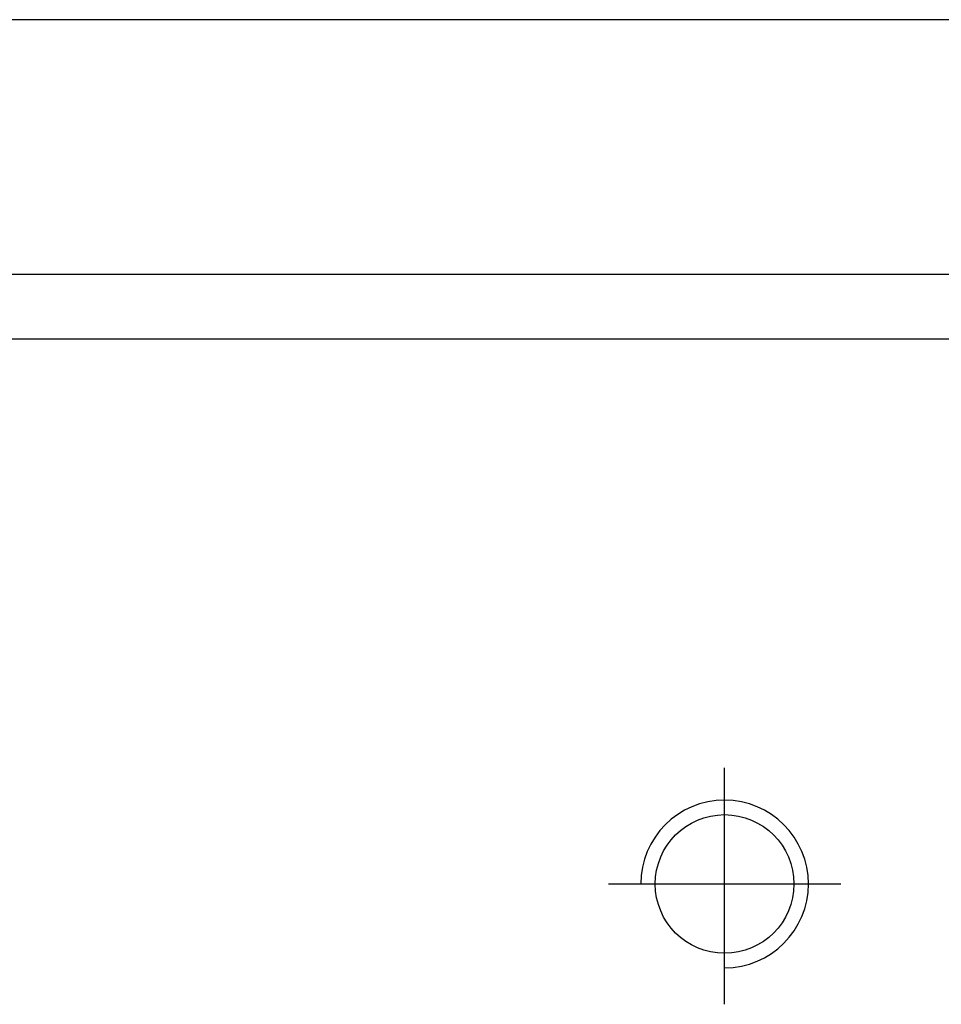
# Model space of a CAD drawing. Header units: millimetres. Extents: x -227 to 3135, y -1502 to 860.
# Tile 250 of 256: x -11 to 4, y -204 to -189. Entities that reach past the tile are written whole.
import ezdxf

# ---------------------------------------------------------------- set-up
doc = ezdxf.new("R2010")
doc.units = ezdxf.units.MM
doc.layers.add('2', color=7, linetype='CONTINUOUS', true_color=0xffffff)

msp = doc.modelspace()

# ---------------------------------------------------------------- linework, layer by layer
at = {"layer": '2', "linetype": 'Continuous'}
for p, q in [((8.802, -188.912), (-13.208, -188.912)), ((49.54, -192.865), (-24.708, -192.865)), ((125.292, -193.865), (-24.708, -193.865))]:
    msp.add_line(p, q, dxfattribs=at)
at = {"layer": '2', "ltscale": 0.5}
for p, q in [((0.292, -204.18), (0.292, -200.514)), ((-1.508, -202.314), (2.092, -202.314))]:
    msp.add_line(p, q, dxfattribs=at)
at = {"layer": '2', "linetype": 'Continuous'}
msp.add_circle((0.292, -202.314), 1.075, dxfattribs=at)
at = {"layer": '2'}
msp.add_arc((0.292, -202.314), 1.3, 270, 180, dxfattribs=at)

doc.saveas('drawing.dxf')
